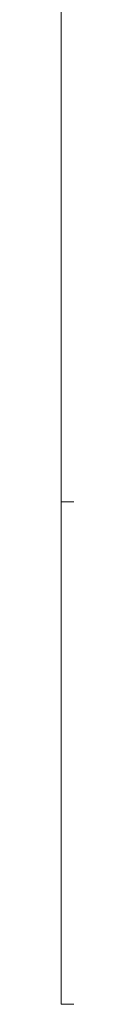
# Model space of a CAD drawing. Header units: millimetres. Extents: x 0 to 152651, y 46550 to 81081.
# Tile 15 of 109: x 137015 to 137048, y 46550 to 52371. Entities that reach past the tile are written whole.
import ezdxf

# ---------------------------------------------------------------- set-up
doc = ezdxf.new("R2010")
doc.units = ezdxf.units.MM
doc.layers.add('cienka', color=3, linetype='Continuous', lineweight=18)

msp = doc.modelspace()

# ---------------------------------------------------------------- linework, layer by layer
at = {"layer": 'cienka', "color": 18, "true_color": 0x000000}
for p, q in [((137015.372, 49519.514), (137015.372, 52489.514)), ((137015.372, 49519.514), (139115.372, 49519.514)), ((137015.372, 49519.514), (139115.372, 49519.514)), ((137015.372, 46549.514), (137015.372, 49519.514)), ((137015.372, 46549.514), (139115.372, 46549.514))]:
    msp.add_line(p, q, dxfattribs=at)

doc.saveas('drawing.dxf')
